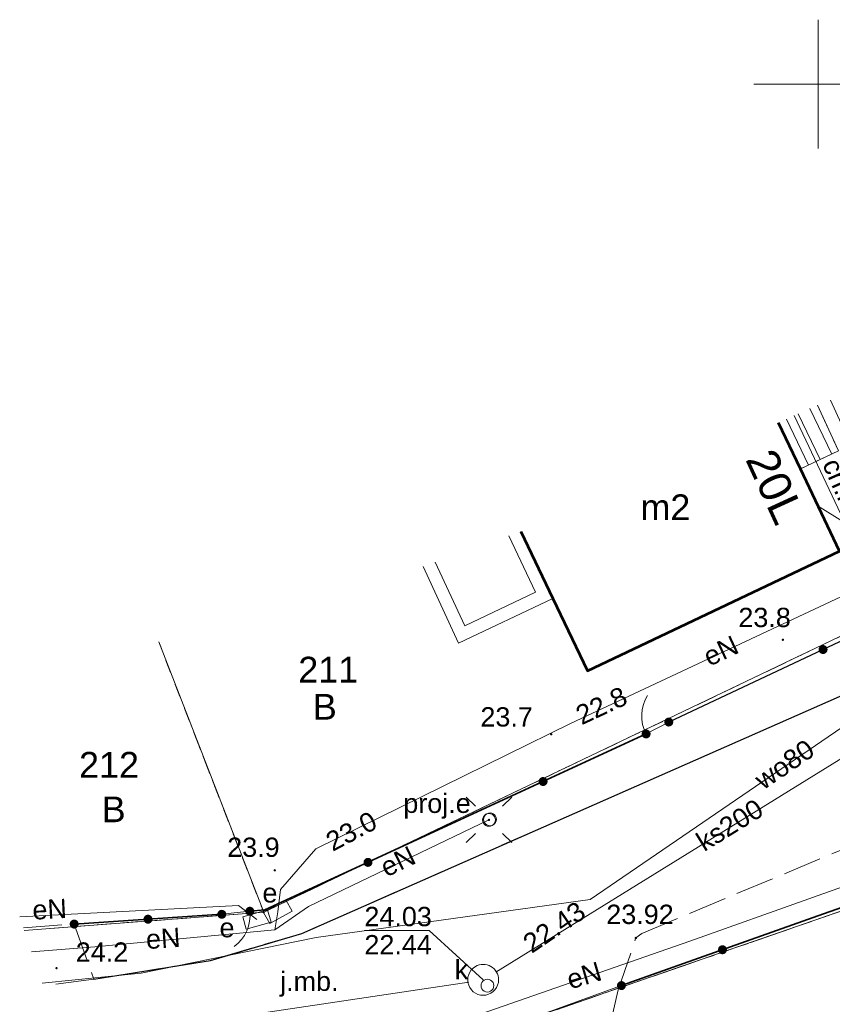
# Model space of a CAD drawing. Extents: x 5491059 to 5491327, y 5912942 to 5913063.
# Tile 13 of 49: x 5491169 to 5491201, y 5913014 to 5913052. Entities that reach past the tile are written whole.
import ezdxf
from ezdxf.enums import TextEntityAlignment as Align

# ---------------------------------------------------------------- set-up
doc = ezdxf.new("R2010")
doc.units = 0
for name, pattern in [('PRZER1-1', [1, 0.5, -0.5]), ('PRZER2-1', [1.5, 1, -0.5]), ('PRZER3-1', [2, 1.5, -0.5])]:
    doc.linetypes.add(name, pattern=pattern)
doc.layers.get('0').update_dxf_attribs({"linetype": 'CONTINUOUS'})
for name, color, linetype, lineweight in [('GEPADR_O', 7, 'CONTINUOUS', 18), ('GEPPGD', 7, 'CONTINUOUS', 18), ('GESBTO', 7, 'CONTINUOUS', 18), ('GESBZO', 7, 'CONTINUOUS', 50), ('GESBZO_O', 7, 'CONTINUOUS', 50), ('GESDZI', 7, 'CONTINUOUS', 18), ('GESDZI_O', 7, 'CONTINUOUS', 18), ('GESKKL', 82, 'CONTINUOUS', 18), ('GESSCH', 7, 'CONTINUOUS', 18), ('GESUZY', 96, 'CONTINUOUS', 18), ('GESUZY_O', 96, 'CONTINUOUS', 18), ('GSLKBR', 7, 'CONTINUOUS', 18), ('GSLKFU', 7, 'CONTINUOUS', 18), ('GSLKOG', 7, 'CONTINUOUS', 35), ('GSLKRW', 7, 'CONTINUOUS', 25), ('GSPWPN', 7, 'CONTINUOUS', 13), ('GSPWPN_O', 7, 'CONTINUOUS', 13), ('GSPWPS', 7, 'CONTINUOUS', 13), ('GSPWPS_O', 7, 'CONTINUOUS', 13), ('GSSKOA', 7, 'CONTINUOUS', 18), ('GSSKOA_O', 7, 'CONTINUOUS', 18), ('GSSKOD', 7, 'CONTINUOUS', 18), ('GSSKOD_O', 7, 'CONTINUOUS', 18), ('GSSOTW', 7, 'CONTINUOUS', 18), ('GULEPR', 1, 'CONTINUOUS', 18), ('GULEPR_O', 1, 'CONTINUOUS', 18), ('GULKPR', 36, 'CONTINUOUS', 18), ('GULKPR_O', 36, 'CONTINUOUS', 18), ('GULWPR', 5, 'CONTINUOUS', 18), ('GULWPR_O', 5, 'CONTINUOUS', 18), ('GUPELA', 7, 'CONTINUOUS', 18), ('GUPESE', 1, 'CONTINUOUS', 18), ('GUPESE_O', 1, 'CONTINUOUS', 18), ('GUPISN', 7, 'CONTINUOUS', 18), ('GUPISN_O', 7, 'CONTINUOUS', 18), ('GUPIWZ', 7, 'CONTINUOUS', 18), ('GUPIWZ_O', 7, 'CONTINUOUS', 18), ('GUPPRZ_O', 7, 'CONTINUOUS', 18), ('GUSIKP', 7, 'CONTINUOUS', 18), ('Siatka krzyży', 7, 'CONTINUOUS', 18)]:
    doc.layers.add(name, color=color, linetype=linetype, lineweight=lineweight)
doc.styles.add('Arial', font='arial.ttf')

# ---------------------------------------------------------------- blocks, each defined once
blk = doc.blocks.new('D_GSPWPN1')
blk.add_hatch(color=0).paths.add_polyline_path([(-0.045, 0), (-0.043467, -0.011647), (-0.038971, -0.0225), (-0.03182, -0.03182), (-0.0225, -0.038971), (-0.011647, -0.043467), (0, -0.045), (0.011647, -0.043467), (0.0225, -0.038971), (0.03182, -0.03182), (0.038971, -0.0225), (0.043467, -0.011647), (0.045, 0), (0.043467, 0.011647), (0.038971, 0.0225), (0.03182, 0.03182), (0.0225, 0.038971), (0.011647, 0.043467), (0, 0.045), (-0.011647, 0.043467), (-0.0225, 0.038971), (-0.03182, 0.03182), (-0.038971, 0.0225), (-0.043467, 0.011647)])
blk = doc.blocks.new('D_GSPWPS1')
blk.add_hatch(color=0).paths.add_polyline_path([(-0.045, 0), (-0.043467, -0.011647), (-0.038971, -0.0225), (-0.03182, -0.03182), (-0.0225, -0.038971), (-0.011647, -0.043467), (0, -0.045), (0.011647, -0.043467), (0.0225, -0.038971), (0.03182, -0.03182), (0.038971, -0.0225), (0.043467, -0.011647), (0.045, 0), (0.043467, 0.011647), (0.038971, 0.0225), (0.03182, 0.03182), (0.0225, 0.038971), (0.011647, 0.043467), (0, 0.045), (-0.011647, 0.043467), (-0.0225, 0.038971), (-0.03182, 0.03182), (-0.038971, 0.0225), (-0.043467, 0.011647)])
blk = doc.blocks.new('D_GUPESE1')
at = {"color": 0}
blk.add_lwpolyline([(-0.5, -0.25), (-0.5, 0.25), (0.5, 0.25), (0.5, -0.25)], close=True, dxfattribs=at)
blk = doc.blocks.new('D_GUPELA2')
blk.add_hatch(color=0).paths.add_polyline_path([(-0.001087, 0.044987), (0.011881, 0.043403), (0.021281, 0.03965), (0.030065, 0.033482), (0.038133, 0.023893), (0.043117, 0.012881), (0.044986, 0.001113), (0.044323, -0.007777), (0.040557, -0.019497), (0.033417, -0.030138), (0.024849, -0.037517), (0.013788, -0.042836), (0.002013, -0.044955), (-0.00982, -0.043916), (-0.020466, -0.040077), (-0.029541, -0.033946), (-0.036867, -0.025804), (-0.04187, -0.01649), (-0.04461, -0.005909), (-0.044532, 0.006476), (-0.041285, 0.017903), (-0.034764, 0.028574), (-0.024479, 0.03776), (-0.013449, 0.042943)])
at = {"color": 0}
for points in [[(-0.883883, 0.883883), (-0.53033, 0.53033)], [(0.883883, 0.883883), (0.53033, 0.53033)], [(-0.883883, -0.883883), (-0.53033, -0.53033)], [(0.883883, -0.883883), (0.53033, -0.53033)]]:
    blk.add_lwpolyline(points, dxfattribs=at)
blk = doc.blocks.new('D_GUPELA1')
at = {"color": 0}
blk.add_lwpolyline([(0, 0.25), (0.064705, 0.241481), (0.125, 0.216506), (0.176777, 0.176777), (0.216506, 0.125), (0.241481, 0.064705), (0.25, 0), (0.241481, -0.064705), (0.216506, -0.125), (0.176777, -0.176777), (0.125, -0.216506), (0.064705, -0.241481), (0, -0.25), (-0.064705, -0.241481), (-0.125, -0.216506), (-0.176777, -0.176777), (-0.216506, -0.125), (-0.241481, -0.064705), (-0.25, 0), (-0.241481, 0.064705), (-0.216506, 0.125), (-0.176777, 0.176777), (-0.125, 0.216506), (-0.064705, 0.241481)], close=True, dxfattribs=at)
blk = doc.blocks.new('D_GUPIWZ1_1')
at = {"color": 0}
blk.add_lwpolyline([(0, 0.25), (0.064705, 0.241481), (0.125, 0.216506), (0.176777, 0.176777), (0.216506, 0.125), (0.241481, 0.064705), (0.25, 0), (0.241481, -0.064705), (0.216506, -0.125), (0.176777, -0.176777), (0.125, -0.216506), (0.064705, -0.241481), (0, -0.25), (-0.064705, -0.241481), (-0.125, -0.216506), (-0.176777, -0.176777), (-0.216506, -0.125), (-0.241481, -0.064705), (-0.25, 0), (-0.241481, 0.064705), (-0.216506, 0.125), (-0.176777, 0.176777), (-0.125, 0.216506), (-0.064705, 0.241481)], close=True, dxfattribs=at)
blk = doc.blocks.new('D_GUPISN1')
at = {"color": 0}
blk.add_lwpolyline([(0, 0.25), (0.064705, 0.241481), (0.125, 0.216506), (0.176777, 0.176777), (0.216506, 0.125), (0.241481, 0.064705), (0.25, 0), (0.241481, -0.064705), (0.216506, -0.125), (0.176777, -0.176777), (0.125, -0.216506), (0.064705, -0.241481), (0, -0.25), (-0.064705, -0.241481), (-0.125, -0.216506), (-0.176777, -0.176777), (-0.216506, -0.125), (-0.241481, -0.064705), (-0.25, 0), (-0.241481, 0.064705), (-0.216506, 0.125), (-0.176777, 0.176777), (-0.125, 0.216506), (-0.064705, 0.241481)], close=True, dxfattribs=at)
blk = doc.blocks.new('D_GEPPGD1_2')
blk.add_hatch(color=0).paths.add_polyline_path([(0, -0.045), (0.013906, -0.042798), (0.02645, -0.036406), (0.036406, -0.02645), (0.042798, -0.013906), (0.045, 0), (0.042798, 0.013906), (0.036406, 0.02645), (0.02645, 0.036406), (0.013906, 0.042798), (0, 0.045), (-0.013906, 0.042798), (-0.02645, 0.036406), (-0.036406, 0.02645), (-0.042798, 0.013906), (-0.045, 0), (-0.042798, -0.013906), (-0.036406, -0.02645), (-0.02645, -0.036406), (-0.013906, -0.042798)])
blk = doc.blocks.new('D_GSLKFU1')
at = {"color": 0}
blk.add_lwpolyline([(0, 0), (-0.012833, -0.195789), (-0.051111, -0.388229), (-0.114181, -0.574025), (-0.200962, -0.75), (-0.30997, -0.913142), (-0.43934, -1.06066), (-0.586858, -1.19003), (-0.75, -1.299038)], dxfattribs=at)
blk = doc.blocks.new('D_KOLO')
blk.add_hatch(color=0).paths.add_polyline_path([(-0.175, 0), (-0.169037, -0.045293), (-0.151554, -0.0875), (-0.123744, -0.123744), (-0.0875, -0.151554), (-0.045293, -0.169037), (0, -0.175), (0.045293, -0.169037), (0.0875, -0.151554), (0.123744, -0.123744), (0.151554, -0.0875), (0.169037, -0.045293), (0.175, 0), (0.169037, 0.045293), (0.151554, 0.0875), (0.123744, 0.123744), (0.0875, 0.151554), (0.045293, 0.169037), (0, 0.175), (-0.045293, 0.169037), (-0.0875, 0.151554), (-0.123744, 0.123744), (-0.151554, 0.0875), (-0.169037, 0.045293)])
blk = doc.blocks.new('D_GSLKOG1')
blk.add_hatch(color=0).paths.add_polyline_path([(-0.175, 0), (-0.169037, -0.045293), (-0.151554, -0.0875), (-0.123744, -0.123744), (-0.0875, -0.151554), (-0.045293, -0.169037), (0, -0.175), (0.045293, -0.169037), (0.0875, -0.151554), (0.123744, -0.123744), (0.151554, -0.0875), (0.169037, -0.045293), (0.175, 0), (0.169037, 0.045293), (0.151554, 0.0875), (0.123744, 0.123744), (0.0875, 0.151554), (0.045293, 0.169037), (0, 0.175), (-0.045293, 0.169037), (-0.0875, 0.151554), (-0.123744, 0.123744), (-0.151554, 0.0875), (-0.169037, 0.045293)])

msp = doc.modelspace()

# ---------------------------------------------------------------- linework, layer by layer
at = {"layer": 'GESBTO', "color": 252, "linetype": 'Continuous', "lineweight": 13, "true_color": 0x939598, "elevation": 10.18, "flags": 128}
for points in [[(5491184.63556, 5913031.24506), (5491186.02, 5913028.27), (5491189.68, 5913030.01), (5491188.44064, 5913032.61318)], [(5491185.108, 5913031.41493), (5491186.26062, 5913028.93802), (5491189.0135, 5913030.24677), (5491187.9678, 5913032.44317)]]:
    msp.add_lwpolyline(points, dxfattribs=at)
at = {"layer": 'GESBZO', "color": 252, "linetype": 'Continuous', "lineweight": 53, "true_color": 0x939598, "elevation": 10.18, "flags": 128}
msp.add_lwpolyline([(5491188.44064, 5913032.61318), (5491189.68, 5913030.01), (5491191.03, 5913027.19), (5491200.83, 5913031.85), (5491199.31, 5913035.04), (5491198.45631, 5913036.8298)], dxfattribs=at)
at = {"layer": 'GESDZI', "color": 252, "linetype": 'Continuous', "lineweight": 13, "true_color": 0x939598, "elevation": 10.22, "flags": 128}
for points in [[(5491174.35976, 5913028.32005), (5491178.44, 5913017.81), (5491212.9, 5913034.29), (5491209.5817, 5913041.91374)], [(5491172.232, 5913007.9361), (5491217.7, 5913023.67), (5491212.9, 5913034.29), (5491178.44, 5913017.81), (5491169.1296, 5913017.10583)], [(5491169.1296, 5913017.10583), (5491178.44, 5913017.81), (5491174.35976, 5913028.32005)], [(5491177.4665, 5912992.46448), (5491198.54, 5912994.11), (5491195.8, 5912999.17), (5491222.72, 5913013.04), (5491217.7, 5913023.67), (5491172.232, 5913007.9361)]]:
    msp.add_lwpolyline(points, dxfattribs=at)
at = {"layer": 'GESKKL', "color": 252, "linetype": 'PRZER3-1', "lineweight": 13, "true_color": 0x939598, "elevation": 10.06}
msp.add_lwpolyline([(5491177.4665, 5912992.46448), (5491198.54, 5912994.11), (5491195.8, 5912999.17), (5491222.72, 5913013.04), (5491217.7, 5913023.67), (5491172.232, 5913007.9361)], dxfattribs=at)
at = {"layer": 'GESSCH', "color": 252, "linetype": 'Continuous', "lineweight": 13, "true_color": 0x939598, "elevation": 10.18, "flags": 128}
for points in [[(5491199.97628, 5913037.52438), (5491200.79, 5913035.74), (5491199.31, 5913035.04), (5491198.45631, 5913036.8298)], [(5491199.68234, 5913037.39005), (5491200.52861, 5913035.61637)], [(5491198.77268, 5913036.97437), (5491199.62461, 5913035.1888)], [(5491199.22751, 5913037.18221), (5491200.07661, 5913035.40259)]]:
    msp.add_lwpolyline(points, dxfattribs=at)
at = {"layer": 'GESUZY', "color": 252, "linetype": 'PRZER1-1', "lineweight": 13, "true_color": 0x939598, "elevation": 10.08}
for points in [[(5491174.35971, 5913028.32005), (5491178.44, 5913017.81), (5491212.9, 5913034.29), (5491209.5817, 5913041.91374)], [(5491172.232, 5913007.9361), (5491217.7, 5913023.67), (5491212.9, 5913034.29), (5491178.44, 5913017.81), (5491169.1299, 5913017.10496)], [(5491169.1299, 5913017.10496), (5491178.44, 5913017.81), (5491174.35971, 5913028.32005)], [(5491177.4665, 5912992.46448), (5491198.54, 5912994.11), (5491195.8, 5912999.17), (5491222.72, 5913013.04), (5491217.7, 5913023.67), (5491172.232, 5913007.9361)]]:
    msp.add_lwpolyline(points, dxfattribs=at)
at = {"layer": 'GSLKBR', "color": 252, "linetype": 'Continuous', "lineweight": 18, "true_color": 0x939598, "elevation": 10.18}
msp.add_lwpolyline([(5491184.14, 5913011.99), (5491192.35, 5913014.96)], dxfattribs=at)
at = {"layer": 'GSLKFU', "color": 252, "linetype": 'Continuous', "lineweight": 18, "true_color": 0x939598, "elevation": 10.18}
for points in [[(5491194.191, 5913025.203), (5491193.31, 5913024.74)], [(5491176.81, 5913017.73), (5491177.9, 5913017.85)]]:
    msp.add_lwpolyline(points, dxfattribs=at)
at = {"layer": 'GSLKOG', "color": 252, "linetype": 'Continuous', "lineweight": 30, "true_color": 0x939598, "elevation": 10.18, "flags": 128}
msp.add_lwpolyline([(5491209.54844, 5913041.89854), (5491212.98, 5913034.03), (5491194.191, 5913025.203)], dxfattribs=at)
at = {"layer": 'GSLKOG', "color": 252, "linetype": 'Continuous', "lineweight": 35, "true_color": 0x939598, "elevation": 10.18}
for points in [[(5491193.31, 5913024.74), (5491178.49, 5913017.9), (5491177.9, 5913017.85)], [(5491192.35, 5913014.96), (5491200.20911, 5913017.74649), (5491211.668, 5913021.76734), (5491217.7, 5913023.57)], [(5491176.81, 5913017.73), (5491171.07, 5913017.35)]]:
    msp.add_lwpolyline(points, dxfattribs=at)
at = {"layer": 'GSLKRW', "color": 252, "linetype": 'Continuous', "lineweight": 25, "true_color": 0x939598, "elevation": 10.18}
msp.add_lwpolyline([(5491171.84, 5913015.21), (5491176.37, 5913015.94), (5491179.92, 5913016.99), (5491205.54, 5913028.27)], dxfattribs=at)
at = {"layer": 'GSSKOA', "color": 252, "linetype": 'PRZER3-1', "lineweight": 13, "true_color": 0x939598, "elevation": 10.18}
msp.add_lwpolyline([(5491171.39793, 5913010.40135), (5491174.42, 5913010.72), (5491182.95, 5913012.66), (5491184.28, 5913012.14), (5491187.37, 5913010.14), (5491187.59, 5913007.91), (5491191.98, 5913009.48), (5491191.45, 5913011.41), (5491192.23, 5913014.8), (5491192.91, 5913016.81), (5491193.15, 5913016.99), (5491207.72, 5913023.08), (5491205.54, 5913028.27), (5491179.92, 5913016.99), (5491176.37, 5913015.94), (5491171.84, 5913015.21), (5491169.86083, 5913014.94456)], dxfattribs=at)
at = {"layer": 'GSSKOD', "color": 252, "linetype": 'PRZER2-1', "lineweight": 13, "true_color": 0x939598, "elevation": 10.18}
msp.add_lwpolyline([(5491199.97628, 5913037.52438), (5491200.79, 5913035.74), (5491199.31, 5913035.04), (5491200.83, 5913031.85), (5491202.26, 5913032.62), (5491201.04, 5913035.17), (5491201.54, 5913035.45), (5491200.45903, 5913037.74498)], dxfattribs=at)
at = {"layer": 'GSSOTW', "color": 252, "linetype": 'PRZER3-1', "lineweight": 13, "true_color": 0x939598, "elevation": 10.18}
msp.add_lwpolyline([(5491169.09426, 5913017.2103), (5491171.07, 5913017.35), (5491171.84, 5913015.21), (5491169.86083, 5913014.94456)], dxfattribs=at)
at = {"layer": 'GULEPR', "color": 252, "linetype": 'Continuous', "lineweight": 13, "true_color": 0x939598, "elevation": 10.14, "flags": 128}
for points in [[(5491178.99, 5913017.83), (5491179.09, 5913018.69), (5491180.47, 5913020.28), (5491190.37, 5913025.15), (5491202.13, 5913030.65), (5491199.07342, 5913037.1118)], [(5491225.494, 5913034.866), (5491224.532, 5913034.578), (5491227.637, 5913028.413), (5491219.053, 5913025.24), (5491195.015, 5913016.68), (5491176.74, 5913010.33), (5491171.98354, 5913008.67047)], [(5491168.95029, 5913017.63583), (5491177.46, 5913018.07), (5491178.17813, 5913017.53019)], [(5491169.4139, 5913016.26554), (5491171.87, 5913016.47), (5491178.87, 5913017.13)]]:
    msp.add_lwpolyline(points, dxfattribs=at)
at = {"layer": 'GULEPR', "color": 252, "linetype": 'Continuous', "lineweight": 18, "true_color": 0x939598, "elevation": 10.14}
for points in [[(5491178.87, 5913017.13), (5491180.18, 5913018.03), (5491187.2, 5913021.4)], [(5491178.87, 5913017.13), (5491178.99, 5913017.83)]]:
    msp.add_lwpolyline(points, dxfattribs=at)
at = {"layer": 'GULKPR', "color": 252, "linetype": 'Continuous', "lineweight": 18, "true_color": 0x939598, "elevation": 10.14}
for points in [[(5491220.11922, 5913035.52979), (5491205.74, 5913026.78), (5491187.46442, 5913015.48406)], [(5491205.74, 5913026.78), (5491203.52, 5913031.41), (5491199.99872, 5913033.59459)]]:
    msp.add_lwpolyline(points, dxfattribs=at)
at = {"layer": 'GULKPR', "color": 252, "linetype": 'Continuous', "lineweight": 13, "true_color": 0x939598, "elevation": 10.14, "flags": 128}
msp.add_lwpolyline([(5491186.41018, 5913015.09857), (5491170.60924, 5913012.73248)], dxfattribs=at)
at = {"layer": 'GULWPR', "color": 252, "linetype": 'Continuous', "lineweight": 13, "true_color": 0x939598, "elevation": 10.14, "flags": 128}
msp.add_lwpolyline([(5491212.629, 5913032.742), (5491206.33, 5913028.68), (5491191.138, 5913018.301), (5491180.485, 5913016.831), (5491173.671, 5913015.438), (5491169.82501, 5913015.05042)], dxfattribs=at)
at = {"layer": 'GUPPRZ_O', "color": 252, "linetype": 'Continuous', "lineweight": 13, "true_color": 0x939598, "elevation": 10.8, "flags": 128}
msp.add_lwpolyline([(5491186.974, 5913015.183), (5491184.8764, 5913017.09583), (5491182.3564, 5913017.09583)], dxfattribs=at)
at = {"layer": 'GUSIKP', "color": 252, "linetype": 'Continuous', "lineweight": 18, "true_color": 0x939598, "elevation": 10.14}
msp.add_lwpolyline([(5491187.574, 5913015.183, 0.57735027), (5491186.674, 5913015.70262, 1.7320508)], format="xyb", close=True, dxfattribs=at)
at = {"layer": 'Siatka krzyży', "color": 252, "linetype": 'Continuous', "true_color": 0x939598, "elevation": 100, "flags": 128}
for points in [[(5491200, 5913047.5), (5491200, 5913052.5)], [(5491200, 5913047.5), (5491200, 5913052.5)], [(5491200, 5913050), (5491197.5, 5913050)], [(5491200, 5913050), (5491202.5, 5913050)]]:
    msp.add_lwpolyline(points, dxfattribs=at)

# ---------------------------------------------------------------- block references
at = {"layer": 'GEPPGD', "color": 252, "linetype": 'Continuous', "lineweight": 18, "true_color": 0x939598}
msp.add_blockref('D_GEPPGD1_2', (5491178.44, 5913017.81, 10.24), dxfattribs=at)
at = {"layer": 'GSLKFU', "color": 252, "linetype": 'Continuous', "lineweight": 18, "true_color": 0x939598}
for p, rotation in [((5491193.31, 5913024.74, 10.18), 207.7236842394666), ((5491177.9, 5913017.85, 10.18), 6.282492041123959)]:
    msp.add_blockref('D_GSLKFU1', p, dxfattribs=dict(at, rotation=rotation))
at = {"layer": 'GSLKOG', "color": 252, "linetype": 'Continuous', "lineweight": 35, "true_color": 0x939598}
for name, p, rotation in [('D_KOLO', (5491200.19139, 5913028.02196, 10.18), 205.1639576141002), ('D_KOLO', (5491200.19139, 5913028.02196, 10.18), 205.1639576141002), ('D_GSLKOG1', (5491194.191, 5913025.203, 10.18), 205.1639576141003), ('D_GSLKOG1', (5491193.31, 5913024.74, 10.18), 204.7751405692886), ('D_KOLO', (5491189.30485, 5913022.89147, 10.18), 204.7751405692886), ('D_KOLO', (5491189.30485, 5913022.89147, 10.18), 204.7751405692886), ('D_KOLO', (5491182.49515, 5913019.74853, 10.18), 204.7751405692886), ('D_KOLO', (5491182.49515, 5913019.74853, 10.18), 204.7751405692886), ('D_GSLKOG1', (5491176.81, 5913017.73, 10.18), 183.7875735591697), ('D_GSLKOG1', (5491177.9, 5913017.85, 10.18), 184.844000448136), ('D_GSLKOG1', (5491171.07, 5913017.35, 10.18), 183.7875735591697), ('D_KOLO', (5491173.94, 5913017.54, 10.18), 183.7875735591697), ('D_KOLO', (5491173.94, 5913017.54, 10.18), 183.7875735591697), ('D_KOLO', (5491196.27955, 5913016.35324, 10.18), 19.52221991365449), ('D_KOLO', (5491196.27955, 5913016.35324, 10.18), 19.52221991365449), ('D_GSLKOG1', (5491192.35, 5913014.96, 10.18), 19.5222199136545)]:
    msp.add_blockref(name, p, dxfattribs=dict(at, rotation=rotation))
at = {"layer": 'GSPWPN', "color": 252, "linetype": 'Continuous', "lineweight": 13, "true_color": 0x939598}
for p in [(5491198.63, 5913028.4, 10.08), (5491189.62, 5913024.73, 10.08), (5491178.87, 5913019.44, 10.08), (5491170.38104, 5913015.63832, 10.08)]:
    msp.add_blockref('D_GSPWPN1', p, dxfattribs=at)
at = {"layer": 'GSPWPS', "color": 251, "linetype": 'Continuous', "lineweight": 13, "true_color": 0x636466}
msp.add_blockref('D_GSPWPS1', (5491192.91, 5913016.81, 10.08), dxfattribs=at)
at = {"layer": 'GUPELA', "color": 252, "linetype": 'Continuous', "lineweight": 18, "true_color": 0x939598}
for name, p in [('D_GUPELA2', (5491187.2, 5913021.4, 10.15)), ('D_GUPELA1', (5491187.2, 5913021.4, 10.16))]:
    msp.add_blockref(name, p, dxfattribs=at)
at = {"layer": 'GUPESE', "color": 252, "linetype": 'Continuous', "lineweight": 18, "true_color": 0x939598}
for p, rotation in [((5491178.99, 5913017.83, 10.16), 29.13899766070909), ((5491178.17813, 5913017.53019, 10.16), 15.62071457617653)]:
    msp.add_blockref('D_GUPESE1', p, dxfattribs=dict(at, rotation=rotation))
at = {"layer": 'GUPISN', "color": 252, "linetype": 'Continuous', "lineweight": 18, "true_color": 0x939598}
msp.add_blockref('D_GUPISN1', (5491187.24, 5913021.42, 10.16), dxfattribs=at)
at = {"layer": 'GUPIWZ', "color": 252, "linetype": 'Continuous', "lineweight": 18, "true_color": 0x939598}
msp.add_blockref('D_GUPIWZ1_1', (5491187.14, 5913014.957, 10.18), dxfattribs=at)

# ---------------------------------------------------------------- texts
at = {"layer": 'GEPADR_O', "color": 252, "linetype": 'Continuous', "lineweight": 0, "true_color": 0x939598, "style": 'Arial'}
msp.add_text('20L', height=1.25, rotation=294.658661, dxfattribs=at).set_placement((5491197.15599, 5913035.41712))
at = {"layer": 'GESBZO_O', "color": 252, "linetype": 'Continuous', "lineweight": 0, "true_color": 0x939598, "style": 'Arial'}
msp.add_text('m2', height=1, dxfattribs=at).set_placement((5491194.06, 5913033.05001), align=Align.CENTER)
at = {"layer": 'GESDZI_O', "color": 251, "linetype": 'Continuous', "lineweight": 0, "true_color": 0x636466, "style": 'Arial'}
for s, p in [('211', (5491179.7847, 5913026.73925)), ('212', (5491171.25894, 5913023.04066))]:
    msp.add_text(s, height=1, dxfattribs=at).set_placement(p)
at = {"layer": 'GESUZY_O', "color": 251, "linetype": 'Continuous', "lineweight": 0, "true_color": 0x636466, "style": 'Arial'}
for p in [(5491180.81657, 5913025.29444), (5491172.60455, 5913021.30878)]:
    msp.add_text('B', height=1, dxfattribs=at).set_placement(p, align=Align.CENTER)
at = {"layer": 'GSPWPN_O', "color": 251, "linetype": 'Continuous', "lineweight": 0, "true_color": 0x636466, "style": 'Arial'}
for s, p in [('23.8', (5491196.89892, 5913028.89324)), ('23.7', (5491186.8673, 5913025.02865)), ('23.9', (5491177.02087, 5913019.96222)), ('24.2', (5491171.13104, 5913015.88832))]:
    msp.add_text(s, height=0.75, dxfattribs=at).set_placement(p)
at = {"layer": 'GSPWPS_O', "color": 251, "linetype": 'Continuous', "lineweight": 0, "true_color": 0x636466, "style": 'Arial'}
msp.add_text('23.92', height=0.75, dxfattribs=at).set_placement((5491191.76213, 5913017.3545))
at = {"layer": 'GSSKOA_O', "color": 252, "linetype": 'Continuous', "lineweight": 0, "true_color": 0x939598, "style": 'Arial'}
msp.add_text('j.mb.', height=0.75, dxfattribs=at).set_placement((5491180.21457, 5913014.75321), align=Align.CENTER)
at = {"layer": 'GSSKOD_O', "color": 252, "linetype": 'Continuous', "lineweight": 0, "true_color": 0x939598, "style": 'Arial'}
msp.add_text('ch.kb.', height=0.75, rotation=293.931724, dxfattribs=at).set_placement((5491200.71378, 5913033.95715), align=Align.CENTER)
at = {"layer": 'GULEPR_O', "color": 252, "linetype": 'Continuous', "lineweight": 0, "true_color": 0x939598, "style": 'Arial'}
for rotation, p in [(25.064872, (5491196.37433, 5913027.63416)), (25.643662, (5491183.81701, 5913019.45043)), (2.920715, (5491170.13258, 5913017.55515)), (3.709329, (5491174.5531, 5913016.42225)), (16.476211, (5491191.00412, 5913014.99817))]:
    msp.add_text('eN', height=0.75, rotation=rotation, dxfattribs=at).set_placement(p, align=Align.CENTER)
at = {"layer": 'GULKPR_O', "color": 251, "linetype": 'Continuous', "lineweight": 0, "true_color": 0x636466, "style": 'Arial'}
msp.add_text('ks200', height=0.75, rotation=31.719771, dxfattribs=at).set_placement((5491196.75651, 5913020.88239), align=Align.CENTER)
at = {"layer": 'GULWPR_O', "color": 252, "linetype": 'Continuous', "lineweight": 0, "true_color": 0x939598, "style": 'Arial'}
msp.add_text('wo80', height=0.75, rotation=34.340433, dxfattribs=at).set_placement((5491198.89955, 5913023.24817), align=Align.CENTER)
at = {"layer": 'GUPESE_O', "color": 252, "linetype": 'Continuous', "lineweight": 0, "true_color": 0x939598, "style": 'Arial'}
for p in [(5491178.97306, 5913018.18974), (5491177.30466, 5913016.83681)]:
    msp.add_text('e', height=0.75, dxfattribs=at).set_placement(p, align=Align.RIGHT)
at = {"layer": 'GUPISN_O', "color": 252, "linetype": 'Continuous', "lineweight": 0, "true_color": 0x939598, "style": 'Arial'}
msp.add_text('proj.e', height=0.75, dxfattribs=at).set_placement((5491186.49, 5913021.67), align=Align.RIGHT)
at = {"layer": 'GUPIWZ_O', "color": 251, "linetype": 'Continuous', "lineweight": 0, "true_color": 0x636466, "style": 'Arial'}
msp.add_text('k', height=0.75, dxfattribs=at).set_placement((5491186.39, 5913015.207), align=Align.RIGHT)
at = {"layer": 'GUPPRZ_O', "color": 251, "linetype": 'Continuous', "lineweight": 0, "true_color": 0x636466, "style": 'Arial'}
for s, rotation, p in [('22.8', 24.856114, (5491190.80393, 5913025.07526)), ('23.0', 27.833448, (5491181.12041, 5913020.15568)), ('22.43', 34.10083, (5491188.85885, 5913016.18975))]:
    msp.add_text(s, height=0.75, rotation=rotation, dxfattribs=at).set_placement(p)
for s, p in [('24.03', (5491182.3564, 5913017.26833)), ('22.44', (5491182.3564, 5913016.17333))]:
    msp.add_text(s, height=0.75, dxfattribs=at).set_placement(p)

doc.saveas('drawing.dxf')
